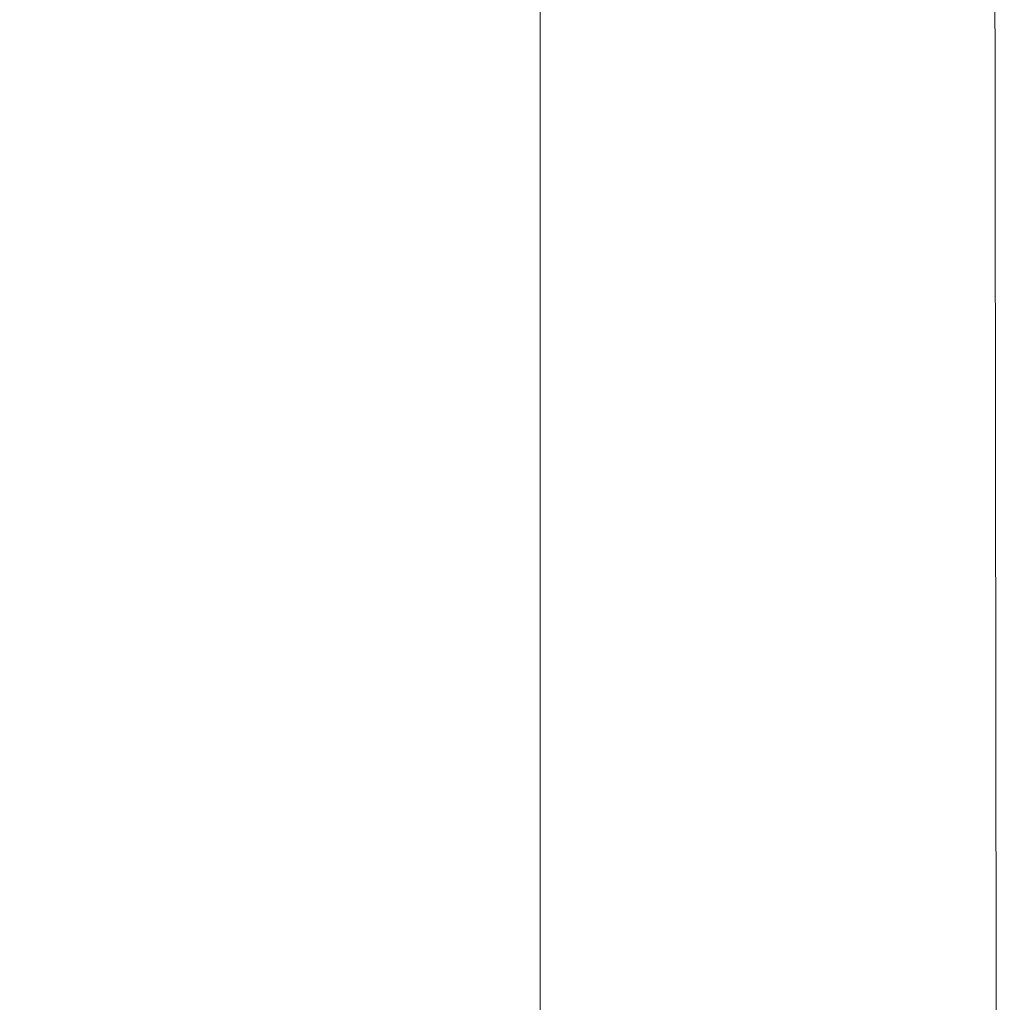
# Model space of a CAD drawing. Header units: millimetres. Extents: x -70269 to 35056, y -51814 to 48966.
# Tile 199 of 220: x -32188 to -31908, y 30366 to 30645. Entities that reach past the tile are written whole.
import ezdxf

# ---------------------------------------------------------------- set-up
doc = ezdxf.new("R2010")
doc.units = ezdxf.units.MM
doc.set_wipeout_variables(frame=1)
doc.linetypes.add('Przerywana podwójnie', pattern=[109.361107, 52.916665, -21.166666, 14.111111, -21.166666])
doc.linetypes.add('Wipeout_Contour', pattern=[1000, 0, -1000])
doc.layers.add('410-K Osie główne_Nr_pióra__95', color=7, linetype='Continuous', lineweight=20, true_color=0x7c7c7c)
doc.layers.add('420-K Ściany_Nr_pióra__95', color=7, linetype='Continuous', lineweight=20, true_color=0x7c7c7c)
doc.layers.add('420-K Ściany', color=7, linetype='Continuous')
doc.layers.add('XREF', color=8, linetype='Continuous', lineweight=9)

# ---------------------------------------------------------------- blocks, each defined once
blk = doc.blocks.new('parter 2025.10.15')
at = {"color": 8, "linetype": 'Wipeout_Contour', "lineweight": 5, "ltscale": 20165.322229}
blk.add_wipeout([(621.926, 2570.699), (622.253, 2309.766), (655.253, 2309.766), (655.122, 2413.809), (642.01, 2413.809), (642.01, 2453.809), (655.072, 2453.809), (654.925, 2570.741)], dxfattribs=at).dxf.layer = '420-K Ściany'
at = {"layer": '410-K Osie główne_Nr_pióra__95', "color": 8, "linetype": 'Przerywana podwójnie', "lineweight": 5}
blk.add_line((642.057, 3303.44), (642.057, -164.955), dxfattribs=at)
at = {"layer": '420-K Ściany_Nr_pióra__95', "color": 8, "linetype": 'Continuous', "lineweight": 5, "flags": 128}
blk.add_lwpolyline([(655.072, 2453.809), (654.925, 2570.741)], dxfattribs=at)
blk.add_lwpolyline([(655.072, 2453.809), (654.925, 2570.741)], dxfattribs=at)

msp = doc.modelspace()

# ---------------------------------------------------------------- block references
at = {"layer": 'XREF', "xscale": 10, "yscale": 10, "zscale": 10}
msp.add_blockref('parter 2025.10.15', (-38460.61, 5442.28), dxfattribs=at)

doc.saveas('drawing.dxf')
